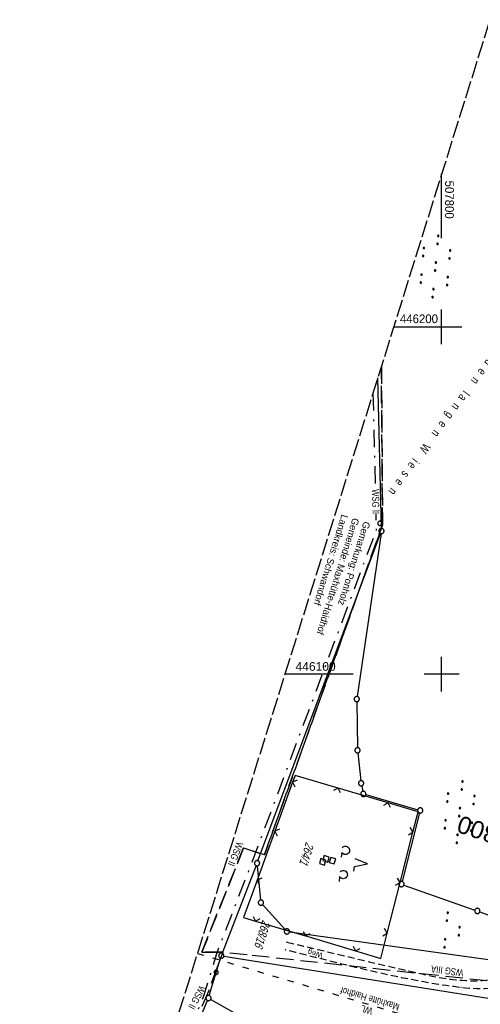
# Model space of a CAD drawing. Extents: x 507679 to 508175, y 445771 to 446563.
# Tile 12 of 43: x 507679 to 507811, y 446005 to 446288. Entities that reach past the tile are written whole.
import ezdxf
from ezdxf.enums import TextEntityAlignment as Align

# ---------------------------------------------------------------- set-up
doc = ezdxf.new("R2010")
doc.units = 0
doc.header["$LTSCALE"] = 10
doc.header["$MEASUREMENT"] = 0
for name, pattern in [('ACAD_ISO03W100', [30, 12, -18]), ('LT00', [0]), ('LT05', [0.7, 0.5, -0.2]), ('LT08', [0.42, 0.2, -0.1, 0.02, -0.1]), ('LT11', [0.3, 0.2, -0.1]), ('LT14', [0.6, 0.5, -0.1]), ('LT17', [0.15, 0.1, -0.05])]:
    doc.linetypes.add(name, pattern=pattern)
doc.layers.get('0').update_dxf_attribs({"linetype": 'LT00'})
for name, color, linetype in [('--EK_FBR', 250, 'LT00'), ('--EK_ST-93-1', 30, 'LT17'), ('DFK_BES-NAME', 255, 'LT00'), ('DFK_FLUR_NR', 250, 'LT00'), ('DFK_GZPKT', 250, 'LT00'), ('DFK_KATASTER', 250, 'LT00'), ('DFK_NUTZUNG', 250, 'LT00'), ('DFK_VERMPKT', 252, 'LT00'), ('FELDWEG_TEXT', 250, 'Continuous'), ('GEMEINDEGRENZE', 3, 'LT08'), ('GRENZNAME_A', 250, 'Continuous'), ('V128_FELDWEG', 250, 'LT11'), ('V128_RASTER', 250, 'LT00'), ('V128_W_SCHACH', 130, 'LT00'), ('V128_ZAUN', 40, 'LT00'), ('WASSERLTG', 130, 'ACAD_ISO03W100'), ('WASSERLTG_TEXT', 130, 'Continuous'), ('WSG-GRENZE', 162, 'LT05'), ('WSG_TEXT', 163, 'Continuous')]:
    doc.layers.add(name, color=color, linetype=linetype)
doc.layers.add('-BLATT_128-RAND', color=7, linetype='LT14', plot=False)
doc.styles.add('Beschrift', font='ARIAL.TTF')
doc.styles.get("Standard").update_dxf_attribs({"font": 'ARIAL.TTF'})
doc.styles.add('UNIR-H', font='unir_h.shx', dxfattribs={"width": 0.8})
doc.styles.add('Versorgungsltg', font='ARIAL.TTF', dxfattribs={"width": 0.8, "height": 2})

# ---------------------------------------------------------------- blocks, each defined once
blk = doc.blocks.new('SYMB7010')
at = {"color": 0, "linetype": 'ByBlock'}
for points in [[(-0.031408, 0.499213), (-0.093728, 0.49134), (-0.15457, 0.475719), (-0.212975, 0.452595), (-0.268021, 0.422333), (-0.31884, 0.385411), (-0.36463, 0.342411), (-0.40467, 0.29401), (-0.438329, 0.240973), (-0.465074, 0.184136), (-0.484486, 0.124395), (-0.496256, 0.062692), (-0.5002, 0)], [(-0.5002, 0), (-0.496256, -0.062692), (-0.484486, -0.124395), (-0.465075, -0.184136), (-0.438329, -0.240973), (-0.404671, -0.29401), (-0.36463, -0.342411), (-0.31884, -0.385411), (-0.268021, -0.422333), (-0.212975, -0.452595), (-0.154571, -0.475719), (-0.093728, -0.49134), (-0.031408, -0.499213), (0.031408, -0.499213)], [(0.5002, 0), (0.496256, 0.062692), (0.484485, 0.124395), (0.465074, 0.184136), (0.438329, 0.240973), (0.40467, 0.29401), (0.36463, 0.342411), (0.31884, 0.385411), (0.268021, 0.422333), (0.212975, 0.452595), (0.15457, 0.475719), (0.093728, 0.49134), (0.031408, 0.499213), (-0.031408, 0.499213)], [(0.031408, -0.499213), (0.093728, -0.491341), (0.15457, -0.475719), (0.212975, -0.452595), (0.268021, -0.422333), (0.31884, -0.385411), (0.36463, -0.342411), (0.404671, -0.294011), (0.438329, -0.240974), (0.465075, -0.184136), (0.484486, -0.124395), (0.496256, -0.062692), (0.500201, 0)]]:
    blk.add_lwpolyline(points, dxfattribs=at)
blk = doc.blocks.new('SYMB7201')
at = {"color": 0, "linetype": 'ByBlock'}
for p, q in [((0, 0.385), (-0.11, 0.015)), ((-0.255, -0.385), (-0.115, -0.385)), ((0.445, -0.385), (0.585, -0.385))]:
    blk.add_line(p, q, dxfattribs=at)
for points in [[(0.25, 0.015), (0.11, 0.015), (0, 0.385)], [(-0.393816, -0.383308), (-0.416239, -0.362945), (-0.432849, -0.337617), (-0.442589, -0.308936), (-0.444836, -0.27873), (-0.439449, -0.248923), (-0.426769, -0.221415), (-0.407606, -0.197958), (-0.38318, -0.180047), (-0.355047, -0.168823), (-0.325, -0.165), (-0.294953, -0.168823), (-0.26682, -0.180047), (-0.242394, -0.197959), (-0.223231, -0.221415), (-0.210551, -0.248923), (-0.205164, -0.27873), (-0.207411, -0.308936), (-0.21715, -0.337617), (-0.233761, -0.362945), (-0.256184, -0.383308)], [(0.306185, -0.383308), (0.283761, -0.362945), (0.267151, -0.337617), (0.257411, -0.308936), (0.255164, -0.27873), (0.260552, -0.248923), (0.273231, -0.221415), (0.292394, -0.197958), (0.31682, -0.180047), (0.344953, -0.168823), (0.375, -0.165), (0.405047, -0.168823), (0.43318, -0.180047), (0.457606, -0.197959), (0.476769, -0.221415), (0.489449, -0.248923), (0.494836, -0.27873), (0.492589, -0.308936), (0.48285, -0.337617), (0.466239, -0.362945), (0.443816, -0.383308)]]:
    blk.add_lwpolyline(points, dxfattribs=at)
blk = doc.blocks.new('SYMB7110')
at = {"color": 0, "linetype": 'ByBlock'}
for p, q in [((-0.515, 0.392919), (-0.515, 0.367081)), ((-0.51, 0.362895), (-0.51, 0.397105)), ((-0.505, 0.399164), (-0.505, 0.360836)), ((-0.5, 0.360204), (-0.5, 0.399796)), ((-0.495, 0.399164), (-0.495, 0.360836)), ((-0.49, 0.362895), (-0.49, 0.397105)), ((-0.485, 0.392919), (-0.485, 0.367081)), ((-0.48, 0.379874), (-0.48, 0.380145)), ((-0.285, 0.392919), (-0.285, 0.367081)), ((-0.28, 0.362895), (-0.28, 0.397105)), ((-0.275, 0.399164), (-0.275, 0.360836)), ((-0.27, 0.360204), (-0.27, 0.399796)), ((-0.265, 0.399164), (-0.265, 0.360836)), ((-0.26, 0.362895), (-0.26, 0.397105)), ((-0.255, 0.392919), (-0.255, 0.367081)), ((-0.25, 0.379874), (-0.25, 0.380146)), ((0.255, 0.392919), (0.255, 0.367081)), ((0.26, 0.362895), (0.26, 0.397105)), ((0.265, 0.399164), (0.265, 0.360836)), ((0.27, 0.360204), (0.27, 0.399796)), ((0.275, 0.399164), (0.275, 0.360836)), ((0.28, 0.362895), (0.28, 0.397105)), ((0.285, 0.392919), (0.285, 0.367081)), ((0.29, 0.379874), (0.29, 0.380145)), ((0.485, 0.392919), (0.485, 0.367081)), ((0.49, 0.362895), (0.49, 0.397105)), ((0.495, 0.399164), (0.495, 0.360836)), ((0.5, 0.360204), (0.5, 0.399796)), ((0.505, 0.399164), (0.505, 0.360836)), ((0.51, 0.362895), (0.51, 0.397105)), ((0.515, 0.392919), (0.515, 0.367081)), ((0.52, 0.379874), (0.52, 0.380146)), ((-0.9, 0.012919), (-0.9, -0.012919)), ((-0.895, -0.017106), (-0.895, 0.017105)), ((-0.89, 0.019164), (-0.89, -0.019164)), ((-0.885, -0.019797), (-0.885, 0.019796)), ((-0.88, 0.019164), (-0.88, -0.019164)), ((-0.875, -0.017106), (-0.875, 0.017105)), ((-0.87, 0.012919), (-0.87, -0.012919)), ((-0.865, -0.000126), (-0.865, 0.000145)), ((-0.67, 0.012919), (-0.67, -0.012919)), ((-0.665, -0.017106), (-0.665, 0.017105)), ((-0.66, 0.019164), (-0.66, -0.019164)), ((-0.655, -0.019797), (-0.655, 0.019796)), ((-0.65, 0.019164), (-0.65, -0.019164)), ((-0.645, -0.017106), (-0.645, 0.017105)), ((-0.64, 0.012919), (-0.64, -0.012919)), ((-0.635, -0.000126), (-0.635, 0.000145)), ((-0.13, 0.012919), (-0.13, -0.012919)), ((-0.125, -0.017105), (-0.125, 0.017105)), ((-0.12, 0.019164), (-0.12, -0.019164)), ((-0.115, -0.019796), (-0.115, 0.019796)), ((-0.11, 0.019164), (-0.11, -0.019164)), ((-0.105, -0.017105), (-0.105, 0.017105)), ((-0.1, 0.012919), (-0.1, -0.012919)), ((-0.095, -0.000126), (-0.095, 0.000146)), ((0.1, 0.012919), (0.1, -0.012919)), ((0.105, -0.017105), (0.105, 0.017105)), ((0.11, 0.019164), (0.11, -0.019164)), ((0.115, -0.019796), (0.115, 0.019796)), ((0.12, 0.019164), (0.12, -0.019164)), ((0.125, -0.017105), (0.125, 0.017105)), ((0.13, 0.012919), (0.13, -0.012919)), ((0.135, -0.000126), (0.135, 0.000146)), ((0.64, 0.012919), (0.64, -0.012919)), ((0.645, -0.017105), (0.645, 0.017105)), ((0.65, 0.019164), (0.65, -0.019164)), ((0.655, -0.019796), (0.655, 0.019796)), ((0.66, 0.019164), (0.66, -0.019164)), ((0.665, -0.017105), (0.665, 0.017105)), ((0.67, 0.012919), (0.67, -0.012919)), ((0.675, -0.000126), (0.675, 0.000146)), ((0.87, 0.012919), (0.87, -0.012919)), ((0.875, -0.017105), (0.875, 0.017105)), ((0.88, 0.019164), (0.88, -0.019164)), ((0.885, -0.019796), (0.885, 0.019796)), ((0.89, 0.019164), (0.89, -0.019164)), ((0.895, -0.017105), (0.895, 0.017105)), ((0.9, 0.012919), (0.9, -0.012919)), ((0.905, -0.000126), (0.905, 0.000146)), ((-0.515, -0.367081), (-0.515, -0.392919)), ((-0.51, -0.397105), (-0.51, -0.362895)), ((-0.505, -0.360836), (-0.505, -0.399164)), ((-0.5, -0.399796), (-0.5, -0.360204)), ((-0.495, -0.360836), (-0.495, -0.399164)), ((-0.49, -0.397106), (-0.49, -0.362895)), ((-0.485, -0.367081), (-0.485, -0.392919)), ((-0.48, -0.380126), (-0.48, -0.379855)), ((-0.285, -0.367081), (-0.285, -0.392919)), ((-0.28, -0.397105), (-0.28, -0.362895)), ((-0.275, -0.360836), (-0.275, -0.399164)), ((-0.27, -0.399796), (-0.27, -0.360204)), ((-0.265, -0.360836), (-0.265, -0.399164)), ((-0.26, -0.397105), (-0.26, -0.362895)), ((-0.255, -0.367081), (-0.255, -0.392919)), ((-0.25, -0.380126), (-0.25, -0.379855)), ((0.255, -0.367081), (0.255, -0.392919)), ((0.26, -0.397105), (0.26, -0.362895)), ((0.265, -0.360836), (0.265, -0.399164)), ((0.27, -0.399796), (0.27, -0.360204)), ((0.275, -0.360836), (0.275, -0.399164)), ((0.28, -0.397105), (0.28, -0.362895)), ((0.285, -0.367081), (0.285, -0.392919)), ((0.29, -0.380126), (0.29, -0.379855)), ((0.485, -0.367081), (0.485, -0.392919)), ((0.49, -0.397105), (0.49, -0.362895)), ((0.495, -0.360836), (0.495, -0.399164)), ((0.5, -0.399796), (0.5, -0.360204)), ((0.505, -0.360836), (0.505, -0.399164)), ((0.51, -0.397105), (0.51, -0.362895)), ((0.515, -0.367081), (0.515, -0.392919)), ((0.52, -0.380126), (0.52, -0.379855))]:
    blk.add_line(p, q, dxfattribs=at)
for points in [[(-0.48, 0.38), (-0.481981, 0.388678), (-0.48753, 0.395637), (-0.49555, 0.399499), (-0.50445, 0.399499), (-0.51247, 0.395637), (-0.518019, 0.388678), (-0.52, 0.38), (-0.518019, 0.371322), (-0.51247, 0.364363), (-0.50445, 0.360501), (-0.49555, 0.360501), (-0.48753, 0.364363), (-0.481981, 0.371322), (-0.48, 0.38)], [(-0.25, 0.38), (-0.251981, 0.388678), (-0.25753, 0.395637), (-0.26555, 0.399499), (-0.27445, 0.399499), (-0.28247, 0.395637), (-0.288019, 0.388678), (-0.29, 0.38), (-0.288019, 0.371322), (-0.28247, 0.364363), (-0.27445, 0.360501), (-0.26555, 0.360501), (-0.25753, 0.364363), (-0.251981, 0.371322), (-0.25, 0.38)], [(0.29, 0.38), (0.288019, 0.388678), (0.28247, 0.395637), (0.27445, 0.399499), (0.26555, 0.399499), (0.25753, 0.395637), (0.251981, 0.388678), (0.25, 0.38), (0.251981, 0.371322), (0.25753, 0.364363), (0.26555, 0.360501), (0.27445, 0.360501), (0.28247, 0.364363), (0.288019, 0.371322), (0.29, 0.38)], [(0.52, 0.38), (0.518019, 0.388678), (0.51247, 0.395637), (0.50445, 0.399499), (0.495549, 0.399499), (0.48753, 0.395637), (0.481981, 0.388678), (0.48, 0.38), (0.481981, 0.371322), (0.48753, 0.364363), (0.495549, 0.360501), (0.50445, 0.360501), (0.51247, 0.364363), (0.518019, 0.371322), (0.52, 0.38)], [(-0.865, 0), (-0.866981, 0.008678), (-0.87253, 0.015637), (-0.88055, 0.019498), (-0.88945, 0.019498), (-0.89747, 0.015637), (-0.903019, 0.008678), (-0.905, 0)], [(-0.905, 0), (-0.903019, -0.008678), (-0.89747, -0.015637), (-0.88945, -0.019499), (-0.88055, -0.019499), (-0.87253, -0.015637), (-0.866981, -0.008678), (-0.865, 0)], [(-0.635, 0), (-0.636981, 0.008678), (-0.64253, 0.015637), (-0.65055, 0.019498), (-0.65945, 0.019498), (-0.66747, 0.015637), (-0.673019, 0.008678), (-0.675, 0)], [(-0.675, 0), (-0.673019, -0.008678), (-0.66747, -0.015637), (-0.65945, -0.019499), (-0.65055, -0.019499), (-0.64253, -0.015637), (-0.636981, -0.008678), (-0.635, 0)], [(-0.095, 0), (-0.096981, 0.008678), (-0.10253, 0.015637), (-0.11055, 0.019499), (-0.11945, 0.019499), (-0.12747, 0.015637), (-0.133019, 0.008678), (-0.135, 0)], [(-0.135, 0), (-0.133019, -0.008678), (-0.12747, -0.015637), (-0.11945, -0.019499), (-0.11055, -0.019499), (-0.10253, -0.015637), (-0.096981, -0.008678), (-0.095, 0)], [(0.135, 0), (0.133019, 0.008678), (0.12747, 0.015637), (0.11945, 0.019499), (0.11055, 0.019499), (0.10253, 0.015637), (0.096981, 0.008678), (0.095, 0)], [(0.095, 0), (0.096981, -0.008678), (0.10253, -0.015637), (0.11055, -0.019499), (0.11945, -0.019499), (0.12747, -0.015637), (0.133019, -0.008678), (0.135, 0)], [(0.675, 0), (0.673019, 0.008678), (0.66747, 0.015637), (0.65945, 0.019499), (0.65055, 0.019499), (0.64253, 0.015637), (0.636981, 0.008678), (0.635, 0)], [(0.635, 0), (0.636981, -0.008678), (0.64253, -0.015637), (0.65055, -0.019499), (0.65945, -0.019499), (0.66747, -0.015637), (0.673019, -0.008678), (0.675, 0)], [(0.905, 0), (0.903019, 0.008678), (0.89747, 0.015637), (0.88945, 0.019499), (0.88055, 0.019499), (0.87253, 0.015637), (0.866981, 0.008678), (0.865, 0)], [(0.865, 0), (0.866981, -0.008678), (0.87253, -0.015637), (0.88055, -0.019499), (0.88945, -0.019499), (0.89747, -0.015637), (0.903019, -0.008678), (0.905, 0)], [(-0.48, -0.38), (-0.481981, -0.371322), (-0.48753, -0.364363), (-0.49555, -0.360501), (-0.50445, -0.360501), (-0.51247, -0.364363), (-0.518019, -0.371322), (-0.52, -0.38), (-0.518019, -0.388678), (-0.51247, -0.395637), (-0.50445, -0.399499), (-0.49555, -0.399499), (-0.48753, -0.395637), (-0.481981, -0.388678), (-0.48, -0.38)], [(-0.25, -0.38), (-0.251981, -0.371322), (-0.25753, -0.364363), (-0.26555, -0.360501), (-0.27445, -0.360501), (-0.28247, -0.364363), (-0.288019, -0.371322), (-0.29, -0.38), (-0.288019, -0.388678), (-0.28247, -0.395637), (-0.27445, -0.399499), (-0.26555, -0.399499), (-0.25753, -0.395637), (-0.251981, -0.388678), (-0.25, -0.38)], [(0.29, -0.38), (0.288019, -0.371322), (0.28247, -0.364363), (0.27445, -0.360501), (0.26555, -0.360501), (0.25753, -0.364363), (0.251981, -0.371322), (0.25, -0.38), (0.251981, -0.388678), (0.25753, -0.395637), (0.26555, -0.399499), (0.27445, -0.399499), (0.28247, -0.395637), (0.288019, -0.388678), (0.29, -0.38)], [(0.52, -0.38), (0.518019, -0.371322), (0.51247, -0.364363), (0.50445, -0.360501), (0.495549, -0.360501), (0.48753, -0.364363), (0.481981, -0.371322), (0.48, -0.38), (0.481981, -0.388678), (0.48753, -0.395637), (0.495549, -0.399499), (0.50445, -0.399499), (0.51247, -0.395637), (0.518019, -0.388678), (0.52, -0.38)]]:
    blk.add_lwpolyline(points, dxfattribs=at)
blk = doc.blocks.new('SYMB7111')
at = {"color": 0, "linetype": 'ByBlock'}
for p, q in [((-0.13, 0.202919), (-0.13, 0.177081)), ((-0.125, 0.172895), (-0.125, 0.207105)), ((-0.12, 0.209164), (-0.12, 0.170836)), ((-0.115, 0.170204), (-0.115, 0.209796)), ((-0.11, 0.209164), (-0.11, 0.170836)), ((-0.105, 0.172895), (-0.105, 0.207105)), ((-0.1, 0.202919), (-0.1, 0.177081)), ((-0.095, 0.189874), (-0.095, 0.190146)), ((0.1, 0.202919), (0.1, 0.177081)), ((0.105, 0.172895), (0.105, 0.207105)), ((0.11, 0.209164), (0.11, 0.170836)), ((0.115, 0.170204), (0.115, 0.209796)), ((0.12, 0.209164), (0.12, 0.170836)), ((0.125, 0.172895), (0.125, 0.207105)), ((0.13, 0.202919), (0.13, 0.177081)), ((0.135, 0.189874), (0.135, 0.190146)), ((-0.515, -0.177081), (-0.515, -0.202919)), ((-0.51, -0.207105), (-0.51, -0.172895)), ((-0.505, -0.170836), (-0.505, -0.209164)), ((-0.5, -0.209796), (-0.5, -0.170204)), ((-0.495, -0.170836), (-0.495, -0.209164)), ((-0.49, -0.207105), (-0.49, -0.172895)), ((-0.485, -0.177081), (-0.485, -0.202919)), ((-0.48, -0.190126), (-0.48, -0.189854)), ((-0.285, -0.177081), (-0.285, -0.202919)), ((-0.28, -0.207105), (-0.28, -0.172895)), ((-0.275, -0.170836), (-0.275, -0.209164)), ((-0.27, -0.209796), (-0.27, -0.170204)), ((-0.265, -0.170836), (-0.265, -0.209164)), ((-0.26, -0.207105), (-0.26, -0.172895)), ((-0.255, -0.177081), (-0.255, -0.202919)), ((-0.25, -0.190126), (-0.25, -0.189854)), ((0.255, -0.177081), (0.255, -0.202919)), ((0.26, -0.207105), (0.26, -0.172895)), ((0.265, -0.170836), (0.265, -0.209164)), ((0.27, -0.209796), (0.27, -0.170204)), ((0.275, -0.170836), (0.275, -0.209164)), ((0.28, -0.207105), (0.28, -0.172895)), ((0.285, -0.177081), (0.285, -0.202919)), ((0.29, -0.190126), (0.29, -0.189854)), ((0.485, -0.177081), (0.485, -0.202919)), ((0.49, -0.207105), (0.49, -0.172895)), ((0.495, -0.170836), (0.495, -0.209164)), ((0.5, -0.209796), (0.5, -0.170204)), ((0.505, -0.170836), (0.505, -0.209164)), ((0.51, -0.207105), (0.51, -0.172895)), ((0.515, -0.177081), (0.515, -0.202919)), ((0.52, -0.190126), (0.52, -0.189854))]:
    blk.add_line(p, q, dxfattribs=at)
for points in [[(-0.095, 0.19), (-0.096981, 0.198678), (-0.10253, 0.205637), (-0.11055, 0.209499), (-0.11945, 0.209499), (-0.12747, 0.205637), (-0.133019, 0.198678), (-0.135, 0.19), (-0.133019, 0.181322), (-0.12747, 0.174363), (-0.11945, 0.170501), (-0.11055, 0.170501), (-0.10253, 0.174363), (-0.096981, 0.181322), (-0.095, 0.19)], [(0.135, 0.19), (0.133019, 0.198678), (0.12747, 0.205637), (0.11945, 0.209499), (0.11055, 0.209499), (0.10253, 0.205637), (0.096981, 0.198678), (0.095, 0.19), (0.096981, 0.181322), (0.10253, 0.174363), (0.11055, 0.170501), (0.11945, 0.170501), (0.12747, 0.174363), (0.133019, 0.181322), (0.135, 0.19)], [(-0.48, -0.19), (-0.481981, -0.181322), (-0.48753, -0.174363), (-0.49555, -0.170501), (-0.50445, -0.170501), (-0.51247, -0.174363), (-0.518019, -0.181322), (-0.52, -0.19), (-0.518019, -0.198678), (-0.51247, -0.205637), (-0.50445, -0.209499), (-0.49555, -0.209499), (-0.48753, -0.205637), (-0.481981, -0.198678), (-0.48, -0.19)], [(-0.25, -0.19), (-0.251981, -0.181322), (-0.25753, -0.174363), (-0.26555, -0.170501), (-0.27445, -0.170501), (-0.28247, -0.174363), (-0.288019, -0.181322), (-0.29, -0.19), (-0.288019, -0.198678), (-0.28247, -0.205637), (-0.27445, -0.209499), (-0.26555, -0.209499), (-0.25753, -0.205637), (-0.251981, -0.198678), (-0.25, -0.19)], [(0.29, -0.19), (0.288019, -0.181322), (0.28247, -0.174363), (0.27445, -0.170501), (0.26555, -0.170501), (0.25753, -0.174363), (0.251981, -0.181322), (0.25, -0.19), (0.251981, -0.198678), (0.25753, -0.205637), (0.26555, -0.209499), (0.27445, -0.209499), (0.28247, -0.205637), (0.288019, -0.198678), (0.29, -0.19)], [(0.52, -0.19), (0.518019, -0.181322), (0.51247, -0.174363), (0.50445, -0.170501), (0.49555, -0.170501), (0.48753, -0.174363), (0.481981, -0.181322), (0.48, -0.19), (0.481981, -0.198678), (0.48753, -0.205637), (0.49555, -0.209499), (0.50445, -0.209499), (0.51247, -0.205637), (0.518019, -0.198678), (0.52, -0.19)]]:
    blk.add_lwpolyline(points, dxfattribs=at)
blk = doc.blocks.new('SYMB0011')
at = {"color": 0, "linetype": 'ByBlock'}
for p, q in [((0.5, 0), (-0.5, 0)), ((0, 0.5), (0, -0.5))]:
    blk.add_line(p, q, dxfattribs=at)
blk = doc.blocks.new('SYMB0007')
at = {"color": 0, "linetype": 'ByBlock'}
blk.add_lwpolyline([(-0.5, -0.5), (0.5, -0.5), (0.5, 0.5), (-0.5, 0.5), (-0.5, -0.5)], dxfattribs=at)
blk = doc.blocks.new('SYMB0024')
at = {"color": 0, "linetype": 'ByBlock'}
for p, q in [((-0.5, 0.5), (0, 0)), ((0, 0), (0.5, 0.5))]:
    blk.add_line(p, q, dxfattribs=at)

msp = doc.modelspace()

# ---------------------------------------------------------------- linework, layer by layer
at = {"layer": '--EK_FBR', "linetype": 'LT11', "flags": 128}
for points in [[(507755.48, 446022.93), (507760.24, 446021.79), (507765, 446020.65), (507769.76, 446019.51), (507774.52, 446018.37), (507779.28, 446017.24), (507784.05, 446016.12), (507788.81, 446015), (507790.49, 446014.61), (507792.18, 446014.22), (507793.87, 446013.85), (507795.56, 446013.49), (507797.26, 446013.15), (507798.96, 446012.83), (507800.66, 446012.55), (507802.38, 446012.3), (507804.1, 446012.09), (507805.83, 446011.92), (507806.99, 446011.84), (507808.14, 446011.79), (507809.3, 446011.77), (507810.46, 446011.79), (507811.61, 446011.87), (507812.76, 446012.01), (507813.9, 446012.21), (507815.02, 446012.48), (507816.08, 446012.81), (507817.11, 446013.21), (507818.12, 446013.68), (507819.1, 446014.21), (507820.04, 446014.81), (507820.92, 446015.46), (507821.76, 446016.18), (507822.53, 446016.95), (507823.15, 446017.67), (507823.73, 446018.43), (507824.26, 446019.22), (507824.75, 446020.05), (507825.21, 446020.89), (507825.65, 446021.75), (507826.06, 446022.63), (507826.46, 446023.52), (507826.84, 446024.42), (507827.84, 446026.83), (507828.8, 446029.25), (507829.72, 446031.68), (507830.6, 446034.11), (507831.45, 446036.55), (507832.28, 446038.99), (507833.08, 446041.44), (507833.86, 446043.89), (507834.62, 446046.34), (507835.36, 446048.8), (507836.1, 446051.26), (507836.83, 446053.72), (507837.56, 446056.18), (507838.28, 446058.64), (507839.01, 446061.1), (507839.75, 446063.56), (507840.49, 446066.01), (507841.3, 446068.61), (507842.12, 446071.21), (507842.95, 446073.81), (507843.79, 446076.41), (507844.64, 446079.01), (507845.48, 446081.6), (507846.33, 446084.2), (507847.18, 446086.8), (507848.02, 446089.4), (507848.86, 446092), (507849.71, 446094.68), (507850.56, 446097.36), (507851.4, 446100.05), (507852.24, 446102.73), (507853.08, 446105.41), (507853.93, 446108.1), (507854.79, 446110.78), (507855.69, 446113.57), (507856.61, 446116.36), (507857.53, 446119.14), (507858.45, 446121.93), (507859.38, 446124.71), (507860.31, 446127.5), (507861.23, 446130.29), (507862.16, 446133.07), (507863.07, 446135.86), (507864.09, 446139.02), (507865.11, 446142.19), (507866.1, 446145.35), (507867.08, 446148.53), (507867.64, 446150.35), (507868.19, 446152.17)], [(507870.69, 446151.37), (507869.19, 446147.77), (507865.25, 446134.97), (507864.08, 446131.46), (507862.91, 446127.95), (507861.75, 446124.43), (507860.59, 446120.92), (507859.44, 446117.4), (507858.29, 446113.88), (507857.16, 446110.36), (507856.14, 446107.17), (507855.12, 446103.97), (507854.11, 446100.78), (507853.1, 446097.59), (507852.08, 446094.39), (507851.07, 446091.2), (507850.14, 446088.3), (507849.2, 446085.41), (507848.27, 446082.52), (507847.34, 446079.63), (507846.41, 446076.73), (507845.48, 446073.84), (507844.57, 446070.94), (507843.67, 446068.04), (507842.77, 446065.14), (507842.03, 446062.66), (507841.29, 446060.18), (507840.55, 446057.69), (507839.82, 446055.21), (507839.08, 446052.73), (507838.34, 446050.24), (507837.6, 446047.76), (507836.84, 446045.29), (507836.06, 446042.81), (507835.27, 446040.34), (507834.46, 446037.88), (507833.62, 446035.42), (507832.76, 446032.97), (507831.86, 446030.53), (507830.93, 446028.09), (507829.96, 446025.66), (507828.95, 446023.25), (507828.54, 446022.3), (507828.12, 446021.37), (507827.68, 446020.44), (507827.22, 446019.52), (507826.73, 446018.63), (507826.21, 446017.75), (507825.65, 446016.91), (507825.05, 446016.09), (507824.41, 446015.3), (507823.62, 446014.47), (507822.77, 446013.69), (507821.87, 446012.96), (507820.92, 446012.3), (507819.92, 446011.69), (507818.9, 446011.16), (507817.84, 446010.69), (507816.75, 446010.3), (507815.65, 446009.99), (507814.56, 446009.76), (507813.46, 446009.6), (507812.36, 446009.51), (507811.25, 446009.47), (507810.13, 446009.48), (507809.01, 446009.53), (507807.89, 446009.61), (507806.76, 446009.71), (507805.64, 446009.83), (507803.46, 446010.1), (507801.29, 446010.4), (507799.14, 446010.72), (507796.99, 446011.07), (507794.85, 446011.45), (507792.71, 446011.84), (507790.59, 446012.25), (507788.46, 446012.68), (507785.41, 446013.32), (507782.37, 446013.99), (507779.33, 446014.67), (507776.29, 446015.38), (507773.26, 446016.11), (507770.22, 446016.85), (507767.19, 446017.6), (507764.15, 446018.36), (507761.12, 446019.13), (507758.09, 446019.91), (507755.06, 446020.68)]]:
    msp.add_lwpolyline(points, dxfattribs=at)
at = {"layer": '-BLATT_128-RAND'}
msp.add_lwpolyline([(507899.81, 446562.6), (507678.6, 445856.44), (507952.48, 445770.65), (508173.69, 446476.81), (507899.81, 446562.6)], dxfattribs=at)
at = {"layer": 'DFK_KATASTER'}
for p, q in [((507782.66, 446141.97), (507781.62, 446185.3)), ((507747.16, 446046.33), (507782.42, 446140.51)), ((507782.57, 446140.48), (507775.68, 446093.59)), ((507775.58, 446092.1), (507775.78, 446078.87)), ((507775.87, 446077.37), (507776.76, 446069.37)), ((507776.99, 446067.89), (507777.32, 446066.29)), ((507778.19, 446065.35), (507793.11, 446061.02)), ((507793.65, 446060.08), (507788.63, 446040.33)), ((507746.63, 446044.93), (507736.87, 446019.71)), ((507746.97, 446044.88), (507747.93, 446035.02)), ((507789.15, 446039.35), (507809.56, 446032.14)), ((507748.5, 446033.71), (507754.98, 446026.54)), ((507810.97, 446031.63), (507822.94, 446027.14)), ((507756.22, 446025.87), (507820.18, 446016.98)), ((507737.34, 446018.89), (507818.72, 446005.96)), ((507733.14, 446007.53), (507736.38, 446018.29)), ((507725.8, 445989.82), (507732.63, 446006.12)), ((507733.57, 446006.44), (507794.62, 445972.09))]:
    msp.add_line(p, q, dxfattribs=at)
at = {"layer": 'GEMEINDEGRENZE', "ltscale": 2.5, "flags": 128}
msp.add_lwpolyline([(507780.23, 446180.85), (507781.17, 446141.47), (507745.5, 446046.16), (507735.18, 446019.5), (507731.51, 446007.32), (507724.13, 445989.71), (507719.83, 445979.52), (507717.73, 445974.53), (507708.77, 445950.2), (507706.88, 445945.06), (507705.1, 445940.44), (507702.03, 445926.02), (507690.62, 445874.22), (507682.09, 445855.35)], dxfattribs=at)
at = {"layer": 'V128_FELDWEG', "flags": 128}
for points in [[(507755.48, 446022.93), (507760.24, 446021.79), (507765, 446020.65), (507769.76, 446019.51), (507774.52, 446018.37), (507779.28, 446017.24), (507784.05, 446016.12), (507788.81, 446015), (507790.49, 446014.61), (507792.18, 446014.22), (507793.87, 446013.85), (507795.56, 446013.49), (507797.26, 446013.15), (507798.96, 446012.83), (507800.66, 446012.55), (507802.38, 446012.3), (507804.1, 446012.09), (507805.83, 446011.92), (507806.99, 446011.84), (507808.14, 446011.79), (507809.3, 446011.77), (507810.46, 446011.79), (507811.61, 446011.87), (507812.76, 446012.01), (507813.9, 446012.21), (507815.02, 446012.48), (507816.08, 446012.81), (507817.11, 446013.21), (507818.12, 446013.68), (507819.1, 446014.21), (507820.04, 446014.81), (507820.92, 446015.46), (507821.76, 446016.18), (507822.53, 446016.95), (507823.15, 446017.67), (507823.73, 446018.43), (507824.26, 446019.22), (507824.75, 446020.05), (507825.21, 446020.89), (507825.65, 446021.75), (507826.06, 446022.63), (507826.46, 446023.52), (507826.84, 446024.42), (507827.84, 446026.83), (507828.8, 446029.25), (507829.72, 446031.68), (507830.6, 446034.11), (507831.45, 446036.55), (507832.28, 446038.99), (507833.08, 446041.44), (507833.86, 446043.89), (507834.62, 446046.34), (507835.36, 446048.8), (507836.1, 446051.26), (507836.83, 446053.72), (507837.56, 446056.18), (507838.28, 446058.64), (507839.01, 446061.1), (507839.75, 446063.56), (507840.49, 446066.01), (507841.3, 446068.61), (507842.12, 446071.21), (507842.95, 446073.81), (507843.79, 446076.41), (507844.64, 446079.01), (507845.48, 446081.6), (507846.33, 446084.2), (507847.18, 446086.8), (507848.02, 446089.4), (507848.86, 446092), (507849.71, 446094.68), (507850.56, 446097.36), (507851.4, 446100.05), (507852.24, 446102.73), (507853.08, 446105.41), (507853.93, 446108.1), (507854.79, 446110.78), (507855.69, 446113.57), (507856.61, 446116.36), (507857.53, 446119.14), (507858.45, 446121.93), (507859.38, 446124.71), (507860.31, 446127.5), (507861.23, 446130.29), (507862.16, 446133.07), (507863.07, 446135.86), (507864.09, 446139.02), (507865.11, 446142.19), (507866.1, 446145.35), (507867.08, 446148.53), (507867.64, 446150.35), (507868.19, 446152.17)], [(507870.69, 446151.37), (507869.19, 446147.77), (507865.25, 446134.97), (507864.08, 446131.46), (507862.91, 446127.95), (507861.75, 446124.43), (507860.59, 446120.92), (507859.44, 446117.4), (507858.29, 446113.88), (507857.16, 446110.36), (507856.14, 446107.17), (507855.12, 446103.97), (507854.11, 446100.78), (507853.1, 446097.59), (507852.08, 446094.39), (507851.07, 446091.2), (507850.14, 446088.3), (507849.2, 446085.41), (507848.27, 446082.52), (507847.34, 446079.63), (507846.41, 446076.73), (507845.48, 446073.84), (507844.57, 446070.94), (507843.67, 446068.04), (507842.77, 446065.14), (507842.03, 446062.66), (507841.29, 446060.18), (507840.55, 446057.69), (507839.82, 446055.21), (507839.08, 446052.73), (507838.34, 446050.24), (507837.6, 446047.76), (507836.84, 446045.29), (507836.06, 446042.81), (507835.27, 446040.34), (507834.46, 446037.88), (507833.62, 446035.42), (507832.76, 446032.97), (507831.86, 446030.53), (507830.93, 446028.09), (507829.96, 446025.66), (507828.95, 446023.25), (507828.54, 446022.3), (507828.12, 446021.37), (507827.68, 446020.44), (507827.22, 446019.52), (507826.73, 446018.63), (507826.21, 446017.75), (507825.65, 446016.91), (507825.05, 446016.09), (507824.41, 446015.3), (507823.62, 446014.47), (507822.77, 446013.69), (507821.87, 446012.96), (507820.92, 446012.3), (507819.92, 446011.69), (507818.9, 446011.16), (507817.84, 446010.69), (507816.75, 446010.3), (507815.65, 446009.99), (507814.56, 446009.76), (507813.46, 446009.6), (507812.36, 446009.51), (507811.25, 446009.47), (507810.13, 446009.48), (507809.01, 446009.53), (507807.89, 446009.61), (507806.76, 446009.71), (507805.64, 446009.83), (507803.46, 446010.1), (507801.29, 446010.4), (507799.14, 446010.72), (507796.99, 446011.07), (507794.85, 446011.45), (507792.71, 446011.84), (507790.59, 446012.25), (507788.46, 446012.68), (507785.41, 446013.32), (507782.37, 446013.99), (507779.33, 446014.67), (507776.29, 446015.38), (507773.26, 446016.11), (507770.22, 446016.85), (507767.19, 446017.6), (507764.15, 446018.36), (507761.12, 446019.13), (507758.09, 446019.91), (507755.06, 446020.68)]]:
    msp.add_lwpolyline(points, dxfattribs=at)
at = {"layer": 'V128_RASTER'}
for p, q in [((507800, 446225.46), (507800, 446243.96)), ((507800, 446195), (507800, 446205)), ((507786.23, 446200), (507805.82, 446200)), ((507800, 446095), (507800, 446105)), ((507774.5, 446100), (507754.9, 446100)), ((507805, 446100), (507795, 446100))]:
    msp.add_line(p, q, dxfattribs=at)
at = {"layer": 'V128_ZAUN'}
for p, q in [((507757.13, 446068.93), (507752.02, 446054.83)), ((507784.6, 446062.96), (507770.22, 446067.22)), ((507752.02, 446054.83), (507746.91, 446040.72)), ((507788.02, 446040.04), (507791.73, 446054.58)), ((507784.32, 446025.51), (507788.02, 446040.04)), ((507782.46, 446018.24), (507784.32, 446025.51)), ((507775.23, 446020.4), (507782.46, 446018.24))]:
    msp.add_line(p, q, dxfattribs=at)
for points in [[(507770.22, 446067.22), (507757.84, 446070.9), (507757.13, 446068.93)], [(507791.73, 446054.58), (507793.21, 446060.4), (507784.6, 446062.96)], [(507746.91, 446040.72), (507743.03, 446030.02), (507746.48, 446028.98)], [(507746.48, 446028.98), (507759.2, 446025.16), (507760.86, 446024.69)], [(507760.86, 446024.69), (507762.2, 446024.3), (507775.23, 446020.4)]]:
    msp.add_lwpolyline(points, dxfattribs=at)
at = {"layer": 'WASSERLTG', "ltscale": 0.015}
msp.add_lwpolyline([(507729.74, 446019.68), (507824.81, 445991.35), (507887.96, 445981.84), (507909.86, 445988.04), (507910, 445989.56), (507916.92, 446005.02), (508049.96, 446081.83)], dxfattribs=at)
at = {"layer": 'WSG-GRENZE'}
for points in [[(507833.89, 446352.14), (507834, 446352), (507845, 446349), (507854, 446330), (507861, 446313), (507879, 446245), (507891, 446210), (507880, 446176), (507868, 446165), (507844, 446088), (507825, 446028), (507820, 446020), (507820, 446011), (507744.02, 446019.24), (507737, 446020), (507731, 446020), (507743, 446050), (507749, 446048), (507783, 446143), (507782.65, 446188.58)], [(507782.65, 446188.58), (507783, 446143), (507749, 446048), (507743, 446050), (507731, 446020), (507737, 446020), (507735.45, 446015.72), (507733, 446009), (507725, 445991), (507721.31, 445992.76)]]:
    msp.add_lwpolyline(points, dxfattribs=at)

# ---------------------------------------------------------------- block references
at = {"layer": 'DFK_GZPKT', "xscale": 1.500000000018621, "yscale": 1.5, "zscale": 1.5, "rotation": 264.7377099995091}
for p in [(507782.68, 446141.22), (507775.57, 446092.85), (507775.79, 446078.12), (507776.84, 446068.63), (507777.47, 446065.56), (507793.83, 446060.81), (507746.9, 446045.63), (507788.44, 446039.6), (507748, 446034.27), (507810.27, 446031.89), (507755.48, 446025.98), (507736.6, 446019.01), (507732.92, 446006.81)]:
    msp.add_blockref('SYMB7010', p, dxfattribs=at)
at = {"layer": 'DFK_NUTZUNG', "yscale": 10, "zscale": 10}
for name, p, xscale, rotation in [('SYMB7110', (507798.22, 446217.33), 9.999999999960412, 264.7377000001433), ('SYMB7110', (507805.17, 446060.32), 9.999999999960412, 264.7377000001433), ('SYMB7201', (507774.86, 446045.82), 10.00000000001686, 264.7377100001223), ('SYMB7111', (507803.17, 446026.23), 9.999999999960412, 264.7377000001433)]:
    msp.add_blockref(name, p, dxfattribs=dict(at, xscale=xscale, rotation=rotation))
at = {"layer": 'DFK_VERMPKT', "xscale": 1.200000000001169, "yscale": 1.200000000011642, "zscale": 1.2, "rotation": 264.7377100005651}
for p in [(507782.22, 446143.43), (507735.15, 446014.23)]:
    msp.add_blockref('SYMB7010', p, dxfattribs=at)
at = {"layer": 'V128_FELDWEG', "xscale": 0.1000000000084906, "yscale": 0.09999999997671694, "zscale": 0.1, "rotation": 252.6066100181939}
for p in [(507755.48, 446022.93), (507755.06, 446020.68), (507788.81, 446015), (507788.46, 446012.68), (507805.83, 446011.92), (507805.64, 446009.83)]:
    msp.add_blockref('SYMB0011', p, dxfattribs=at)
at = {"layer": 'V128_W_SCHACH', "xscale": 1.499999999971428, "yscale": 1.5, "zscale": 1.5, "rotation": 252.6066100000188}
for p in [(507765.77, 446046), (507766.73, 446046.91), (507768.6, 446046.35)]:
    msp.add_blockref('SYMB0007', p, dxfattribs=at)
at = {"layer": 'V128_ZAUN', "yscale": 2.099999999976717, "zscale": 2.1}
for p, xscale, rotation in [((507757.13, 446068.93), 2.100000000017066, 250.0809000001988), ((507770.22, 446067.22), 2.100000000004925, 163.4809099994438), ((507784.6, 446062.96), 2.100000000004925, 163.4809099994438), ((507752.02, 446054.83), 2.100000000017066, 250.0809000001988), ((507791.73, 446054.58), 2.099999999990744, 75.69604000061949), ((507746.91, 446040.72), 2.100000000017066, 250.0809000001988), ((507788.02, 446040.04), 2.099999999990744, 75.69604000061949), ((507746.48, 446028.98), 2.10000000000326, 343.2885499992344), ((507760.86, 446024.69), 2.100000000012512, 343.9880999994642), ((507784.32, 446025.51), 2.099999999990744, 75.69604000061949), ((507775.23, 446020.4), 2.100000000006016, 343.3479899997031)]:
    msp.add_blockref('SYMB0024', p, dxfattribs=dict(at, xscale=xscale, rotation=rotation))

# ---------------------------------------------------------------- texts
at = {"layer": '--EK_ST-93-1', "style": 'Beschrift'}
msp.add_text('180,800', height=5, rotation=-198.3248, dxfattribs=at).set_placement((507828.73, 446049.17), align=Align.MIDDLE_LEFT)
at = {"layer": 'DFK_BES-NAME', "insert": (507818.33, 446199.24), "char_height": 2.5, "attachment_point": 7, "rotation": 233.2552}
msp.add_mtext('{\\W0.75;\\T2.2;Bei den langen Wiesen}', dxfattribs=at)
at = {"layer": 'DFK_FLUR_NR', "oblique": 13.754, "width": 0.75}
for s, p in [('264/1', (507761, 446051.87)), ('268/16', (507748.48, 446029.45))]:
    msp.add_text(s, height=2.5, rotation=252.6066, dxfattribs=at).set_placement(p)
at = {"layer": 'FELDWEG_TEXT', "insert": (507765.98, 446020.21), "char_height": 1.5, "attachment_point": 7, "rotation": 166.2183, "style": 'Beschrift'}
msp.add_mtext('Weg', dxfattribs=at)
at = {"layer": 'GRENZNAME_A', "color": 255, "insert": (507779.52, 446143.54), "char_height": 2, "attachment_point": 1, "rotation": 252.6066, "style": 'UNIR-H'}
msp.add_mtext('{\\W1;Gemarkung: Ponholz\\PGemeinde: Maxhütte-Haidhof\\PLandkreis: Schwandorf}', dxfattribs=at)
at = {"layer": 'V128_RASTER'}
for s, rotation, width, p in [(' 507800', -89.9991, 0.941, (507801, 446242.96)), (' 446200', 0.0009, 0.941, (507787.07, 446201.04)), (' 446100', 0.0009, 0.991, (507757, 446101))]:
    msp.add_text(s, height=2.5, rotation=rotation, dxfattribs=dict(at, width=width)).set_placement(p)
at = {"layer": 'WASSERLTG_TEXT', "insert": (507778.89, 446005.03), "char_height": 2, "attachment_point": 5, "rotation": 163.4067, "style": 'Versorgungsltg'}
msp.add_mtext('WL\\PMaxhütte Haidhof', dxfattribs=at)
at = {"layer": 'WSG_TEXT', "char_height": 2, "attachment_point": 8, "style": 'Beschrift'}
for s, insert, rotation in [('{\\W0.8;WSG II}', (507739.75, 446048.63), 247.8847), ('{\\W0.8;WSG IIIA}', (507801.72, 446015.65), 172.5344), ('{\\W0.8;WSG II}', (507728.68, 446007.45), 241.3981)]:
    msp.add_mtext(s, dxfattribs=dict(at, insert=insert, rotation=rotation))

# ---------------------------------------------------------------- next in the draw order: texts
at = {"layer": 'WSG_TEXT', "insert": (507780, 446149.67), "char_height": 2, "attachment_point": 8, "rotation": 270.5505, "style": 'Beschrift', "bg_fill": 3, "box_fill_scale": 1, "bg_fill_color": 256, "bg_fill_transparency": 3940207}
msp.add_mtext('{\\W0.8;WSG II}', dxfattribs=at)

doc.saveas('drawing.dxf')
